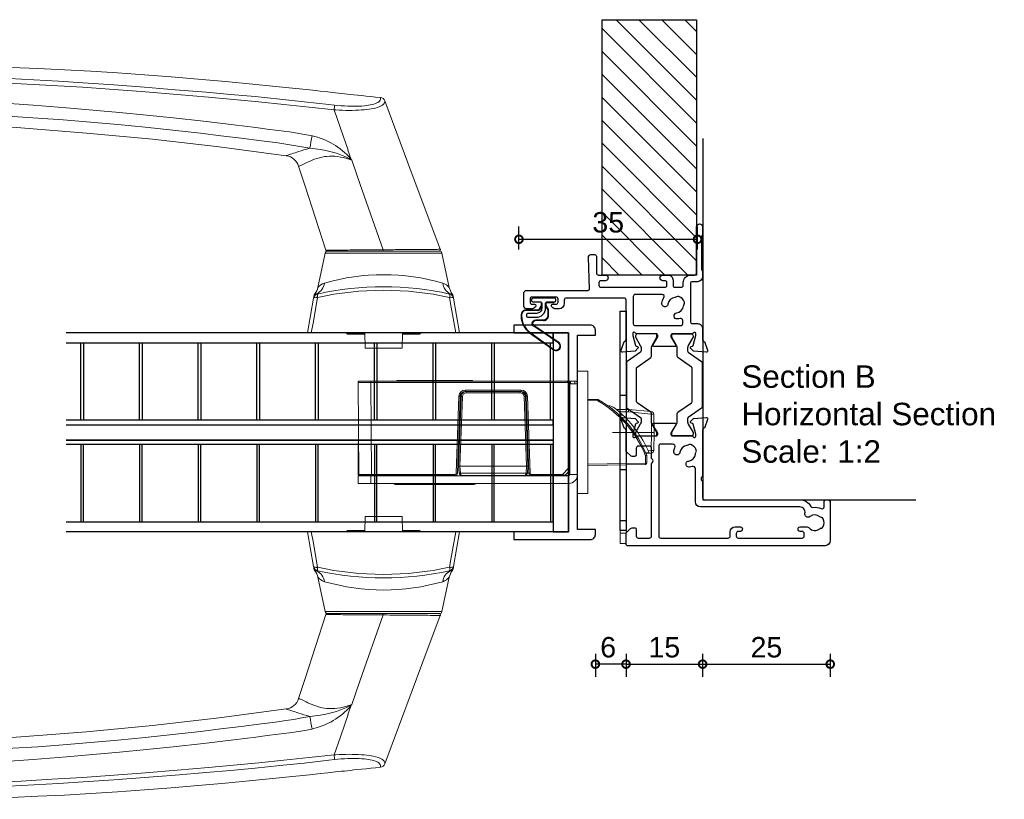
# Model space of a CAD drawing. Header units: millimetres. Extents: x 80 to 17288, y -2623 to 7492.
# Tile 2 of 125: x 293 to 486, y -2623 to -2471. Entities that reach past the tile are written whole.
import ezdxf

# ---------------------------------------------------------------- set-up
doc = ezdxf.new("R2010")
doc.units = ezdxf.units.MM
for name, color, linetype in [('Extrusion', 2, 'Continuous'), ('Gray', 8, 'Continuous'), ('Gussets', 1, 'Continuous'), ('polyamide', 6, 'Continuous')]:
    doc.layers.add(name, color=color, linetype=linetype)
doc.layers.add('UNO-Dark Grey', color=7, linetype='Continuous', lineweight=13, true_color=0x44474e)
doc.styles.add('UNO Text', font='arial.ttf')
doc.dimstyles.new('UNO', dxfattribs={"dimtxt": 2, "dimasz": 1.5, "dimexe": 1.25, "dimexo": 0.625, "dimtad": 1, "dimdec": 1, "dimzin": 9, "dimtxsty": 'UNO Text', "dimblk": 'DOTSMALL', "dimcen": 2.5, "dimadec": 0, "dimazin": 0, "dimtfac": 1, "dimtdec": 1, "dimtmove": 0, "dimatfit": 3, "dimfxl": 1, "dimfxlon": 1, "dimarcsym": 0})

# ---------------------------------------------------------------- blocks, each defined once
blk = doc.blocks.new('HD Handle')
at = {"color": 7, "linetype": 'Continuous'}
for p, q in [((45.58, 112.08), (51.08, 111.8)), ((6.79, 13.7), (0, 14.9)), ((0, 14.9), (0, 14.15)), ((0, -14.15), (0, 14.15)), ((8.84, 12.87), (15.6, 11.43)), ((16, 11.07), (16, 0.09)), ((16, -10.95), (16, 10.95)), ((43.63, 9.67), (43.65, 9.68)), ((-0.3, 6.97), (-0.3, 3.67)), ((-0.24, 7.11), (0, 7.35)), ((35.73, 6.98), (34.09, 6.44)), ((-3, 3.62), (0, 3.68)), ((-3, -3.62), (-3, 3.62)), ((16, 0.09), (16, -10.89)), ((16.26, 0.09), (16.26, 0.09)), ((45.4, -0.23), (31.02, -5.62)), ((0, -3.68), (-3, -3.62)), ((-0.3, -3.67), (-0.3, -6.97)), ((0, -7.35), (-0.24, -7.11)), ((15.6, -11.43), (8.84, -12.87)), ((0, -14.9), (6.79, -13.7)), ((0, -14.15), (0, -14.9))]:
    blk.add_line(p, q, dxfattribs=at)
at = {"color": 8, "linetype": 'Continuous'}
for p, q in [((50.86, 111.55), (45.58, 111.8)), ((46.57, 107.27), (49.6, 107.2)), ((15.6, 11.43), (15.6, -11.43)), ((-0.24, 3.67), (-0.24, 7.11)), ((-0.24, -7.11), (-0.24, -3.67))]:
    blk.add_line(p, q, dxfattribs=at)
for points in [[(45.58, 111.8), (45.58, 111.93), (45.58, 112.03), (45.58, 112.07), (45.58, 112.08)], [(50.86, 111.55), (50.36, 110.67), (49.85, 109.8)], [(50.77, 108.9), (51.28, 109.77), (51.78, 110.65)], [(51.08, 111.8), (51.05, 111.79), (51, 111.77), (50.95, 111.72), (50.9, 111.65), (50.86, 111.55)], [(51.78, 110.65), (51.82, 110.72), (51.87, 110.78), (51.92, 110.81), (51.97, 110.83), (52.05, 110.82), (52.05, 110.82)], [(49.85, 109.8), (49.6, 109.81), (46.5, 109.89)], [(43.57, 107.33), (43.5, 102.36), (43.4, 97.38), (43.26, 92.4), (43.09, 87.42), (42.89, 82.43), (42.65, 77.53), (42.37, 72.62), (42.05, 67.71), (41.69, 62.78), (41.26, 57.43), (40.77, 52.07), (40.25, 46.69), (39.67, 41.29), (39.06, 35.88), (38.58, 31.89), (38.09, 27.89), (37.58, 23.88), (37.37, 22.3), (37.16, 20.71), (36.94, 19.12), (36.7, 17.56), (36.42, 15.99), (36.12, 14.43)], [(38.59, 14), (38.98, 16.2), (39.32, 18.43), (39.6, 20.64), (39.88, 22.82), (40.16, 24.99), (40.43, 27.17), (40.69, 29.34), (41.4, 35.28), (42.06, 41.19), (42.61, 46.46), (43.13, 51.7), (43.61, 56.93), (44.05, 62.14), (44.56, 68.62), (45.02, 75.09), (45.42, 81.53), (45.78, 87.97), (46.08, 94.41), (46.35, 100.84), (46.57, 107.27)], [(49.6, 107.2), (49.6, 101.17), (49.55, 95.14), (49.49, 91.11), (49.4, 87.09), (49.28, 83.07), (49.14, 79.05), (48.97, 75.03), (48.77, 71.01), (48.44, 64.98), (48.06, 58.96), (47.62, 52.79), (47.15, 46.62), (46.65, 40.46), (46.12, 34.3), (45.68, 29.37), (45.22, 24.44), (44.72, 19.51), (44.19, 14.59), (43.63, 9.67)], [(44.58, 9.58), (44.71, 10.72), (45.25, 15.52), (45.76, 20.33), (46.23, 25.14), (46.68, 29.95), (47.1, 34.77), (47.6, 40.79), (48.08, 46.82), (48.53, 52.84), (48.95, 58.87), (49.26, 63.7), (49.54, 68.52), (49.79, 73.35), (50.01, 78.18), (50.19, 83.01), (50.32, 87.85), (50.42, 92.68), (50.49, 97.52), (50.51, 102.35), (50.5, 107.19)], [(36.12, 14.43), (35.97, 15.03), (35.81, 15.61), (35.64, 16.15), (35.51, 16.57), (35.38, 16.96), (35.25, 17.33), (35.14, 17.66), (35.03, 17.96), (34.94, 18.23), (34.88, 18.39), (34.81, 18.6), (34.75, 18.77), (34.71, 18.9), (34.68, 18.99), (34.66, 19.05), (34.66, 19.07), (34.66, 19.07)], [(32.62, 16.65), (32.62, 16.65), (32.63, 16.62), (32.65, 16.54), (32.69, 16.43), (32.75, 16.28), (32.83, 16.09), (32.94, 15.84), (33.09, 15.54), (33.25, 15.19), (33.43, 14.81), (33.63, 14.37), (33.8, 13.97), (33.97, 13.54), (34.14, 13.07), (34.28, 12.56), (34.41, 12.03), (34.49, 11.57), (34.54, 11.08), (34.57, 10.58), (34.58, 10.07), (34.55, 9.55), (34.49, 9.01), (34.41, 8.46), (34.3, 7.91), (34.17, 7.36), (34.01, 6.82), (33.81, 6.23)], [(0, 14.15), (1.89, 13.81), (6.92, 12.91)], [(6.92, 12.91), (6.93, 13.04), (6.94, 13.16), (6.94, 13.27), (6.93, 13.38), (6.92, 13.47), (6.9, 13.54), (6.88, 13.61), (6.85, 13.66), (6.82, 13.69), (6.79, 13.7)], [(7.59, 12.93), (7.59, 13.02), (7.61, 13.09)], [(16.26, 0.09), (16.25, 0.7), (16.25, 1.31), (16.24, 1.93), (16.24, 2.54), (16.23, 3.14), (16.23, 3.74), (16.22, 4.32), (16.22, 4.91), (16.21, 5.48), (16.21, 6.03), (16.21, 6.55), (16.2, 7.05), (16.2, 7.52), (16.2, 7.99), (16.19, 8.43), (16.19, 8.85), (16.19, 9.22), (16.18, 9.57), (16.18, 9.89), (16.18, 10.18), (16.18, 10.44), (16.18, 10.67), (16.18, 10.9), (16.17, 11.07), (16.17, 11.2), (16.17, 11.28), (16.17, 11.31)], [(43.65, 9.68), (43.65, 9.68), (43.63, 9.37), (43.59, 8.71), (43.57, 8.05), (43.55, 7.4), (43.54, 6.76), (43.55, 6.14), (43.56, 5.52), (43.58, 4.92), (43.62, 4.35), (43.66, 3.79), (43.72, 3.27), (43.77, 2.83), (43.84, 2.41), (43.91, 2.02), (44.01, 1.6), (44.11, 1.22), (44.23, 0.88), (44.35, 0.59), (44.48, 0.34), (44.61, 0.14), (44.76, -0.02), (44.9, -0.14), (45.05, -0.21), (45.21, -0.24), (45.4, -0.23), (45.4, -0.23)], [(46.07, 0.62), (45.94, 0.6), (45.82, 0.59), (45.67, 0.61), (45.52, 0.67), (45.38, 0.77), (45.24, 0.92), (45.11, 1.1), (44.99, 1.33), (44.88, 1.59), (44.78, 1.9), (44.68, 2.24), (44.6, 2.62), (44.54, 2.98), (44.49, 3.36), (44.44, 3.76), (44.4, 4.24), (44.38, 4.75), (44.36, 5.27), (44.36, 5.82), (44.36, 6.38), (44.38, 7), (44.41, 7.63), (44.46, 8.28), (44.51, 8.93), (44.58, 9.58)], [(16.34, -11.12), (16.34, -11.12), (16.34, -11.1), (16.34, -11.02), (16.34, -10.89), (16.34, -10.72), (16.33, -10.49), (16.33, -10.22), (16.33, -9.89), (16.33, -9.52), (16.33, -9.11), (16.32, -8.66), (16.32, -8.17), (16.32, -7.64), (16.31, -7.07), (16.31, -6.47), (16.3, -5.84), (16.3, -5.19), (16.29, -4.51), (16.29, -3.8), (16.28, -3.08), (16.28, -2.35), (16.27, -1.86), (16.27, -1.22), (16.26, -0.56), (16.26, 0.09), (16.26, 0.09)], [(6.92, -12.91), (5.03, -13.25), (0, -14.15)], [(6.79, -13.7), (6.82, -13.69), (6.85, -13.66), (6.88, -13.61), (6.9, -13.54), (6.92, -13.47), (6.93, -13.38), (6.94, -13.27), (6.94, -13.16), (6.93, -13.04), (6.92, -12.91)], [(7.61, -13.09), (7.59, -13.02), (7.59, -12.93)]]:
    blk.add_lwpolyline(points, dxfattribs=at)
at = {"color": 7, "linetype": 'Continuous'}
for points in [[(52.05, 110.82), (52.19, 106.16), (52.29, 101.49), (52.34, 96.82), (52.35, 92.15), (52.32, 87.47), (52.25, 82.78), (52.14, 78.08), (51.97, 72.91), (51.77, 67.73), (51.51, 62.53), (51.22, 57.32), (50.89, 52.09), (50.52, 46.85), (50.12, 41.58), (49.68, 36.3), (49.2, 30.99), (48.7, 25.67), (48.1, 19.78), (47.47, 13.85), (47.31, 12.39), (47.15, 10.92), (47.1, 10.45), (47.05, 9.94), (46.99, 9.41), (46.93, 8.84), (46.86, 8.22), (46.81, 7.67), (46.75, 7.08), (46.68, 6.46), (46.61, 5.8), (46.54, 5.09), (46.46, 4.35), (46.36, 3.43), (46.26, 2.49), (46.16, 1.55), (46.07, 0.62)], [(34.66, 19.07), (36.43, 32.2), (37.89, 45.23), (39.11, 58.17), (40.14, 71.03), (41.02, 83.85), (41.8, 96.61), (42.54, 109.35)], [(42.54, 109.35), (42.54, 109.35), (42.54, 109.34), (42.54, 109.28)], [(32.62, 16.65), (28.68, 15.37), (16.17, 11.31)], [(7.18, 13.63), (7.17, 13.64), (7.14, 13.64), (7.09, 13.65), (7.02, 13.66), (6.95, 13.67), (6.87, 13.69)], [(43.63, 9.67), (40.09, 8.43), (35.74, 6.91)], [(33.81, 6.23), (29, 4.55), (16.26, 0.09)], [(33.81, 6.23), (33.87, 6.27), (33.92, 6.32)], [(33.92, 6.32), (34.03, 6.41), (34.09, 6.44)], [(16, 0.09), (16.03, 0.09), (16.1, 0.09), (16.17, 0.09), (16.26, 0.09)], [(16.34, -11.12), (25.94, -7.52), (31.02, -5.62)], [(6.87, -13.69), (7, -13.67), (7.09, -13.65), (7.16, -13.64), (7.18, -13.63)]]:
    blk.add_lwpolyline(points, dxfattribs=at)
for centre, radius, start, end in [((45.43, 109.19), 2.9, 87, 176.7439), ((51.03, 110.77), 1.02, 2.5518, 87.2827), ((31.69, 19.5), 3, 288.0042, 351.6316), ((6.61, 12.72), 1, 12.4489, 80), ((7, 12.65), 1, 52.1312, 80), ((-51, 0), 60, 347.5517, 12.4483), ((9.46, 15.81), 3, 232.1312, 258), ((15.5, 10.95), 0.5, 0, 78), ((16.25, 11.07), 0.25, 108.0042, 180), ((48.94, 54.85), 45.48, 263.326, 264.5015), ((-0.1, 6.97), 0.2, 135, 180), ((45.04, 0.74), 1.03, 290.1467, 353.2919), ((-0.1, -6.97), 0.2, 180, 225), ((15.5, -10.95), 0.5, 282, 0), ((16.25, -10.89), 0.25, 179.9998, 290.5563), ((6.61, -12.72), 1, 280, 347.5511), ((7, -12.65), 1, 280, 307.8688), ((9.46, -15.81), 3, 102, 127.8688)]:
    blk.add_arc(centre, radius, start, end, dxfattribs=at)
at = {"color": 8, "linetype": 'Continuous'}
for centre, radius, start, end in [((45.35, 108.98), 2.83, 85.2707, 173.8883), ((48.4, 111.92), 2.82, 182.3508, 224.9545), ((50.73, 110.5), 1.05, 8.233, 83.4322), ((45.36, 109.53), 2.84, 184.9779, 230.7062), ((46.74, 106.71), 3.23, 95.888, 168.863), ((46.5, 110.04), 0.152, 232.6463, 272.5772), ((27.47, 108.1), 19.12, 357.4875, 5.3663), ((60.55, 107.49), 10.95, 167.7863, 181.4853), ((49.72, 108.76), 1.05, 7.5584, 83.1859), ((54.3, 107.47), 3.81, 158.0196, 184.2184), ((40.35, -103.86), 211.22, 88.3117, 89.1267), ((49.83, 92.62), 14.58, 87.363, 90.8906), ((6.7, 12.71), 0.994, 22.772, 79.9525), ((15.85, 15.58), 20.3, 332.8778, 356.7381), ((24.93, 17.01), 13.98, 310.8887, 347.5945), ((17.39, -102.94), 118.85, 79.7222, 80.9314), ((7.29, 11.85), 1.12, 74.43, 108.975), ((-52.49, 0), 60.8, 347.7374, 12.2626), ((7.22, 13.27), 0.432, 335.7054, 22.6614), ((10.09, 14.34), 2.77, 206.6152, 262.6743), ((7.27, 10.81), 2.59, 17.4342, 52.7184), ((-30.64, 0), 42.01, 343.9902, 16.0098), ((6.7, -12.71), 0.994, 280.0476, 337.2281), ((7.29, -11.76), 1.21, 252.3093, 284.2854), ((10.09, -14.34), 2.77, 97.3256, 153.3848), ((7.22, -13.27), 0.434, 337.4533, 24.1799), ((7.27, -10.81), 2.59, 307.2647, 342.5827)]:
    blk.add_arc(centre, radius, start, end, dxfattribs=at)
blk = doc.blocks.new('_DotSmall')
at = {"color": 0, "linetype": 'ByBlock', "const_width": 0.5}
blk.add_lwpolyline([(-0.0625, 0, 1), (0.0625, 0, 1)], format="xyb", close=True, dxfattribs=at)
blk = doc.blocks.new('*D239')
at = {"color": 0, "lineweight": -2, "transparency": 16777216}
for p, q in [((390.47, -2515.65), (390.47, -2511.15)), ((425.45, -2515.65), (425.45, -2511.15)), ((390.47, -2513.65), (425.45, -2513.65))]:
    blk.add_line(p, q, dxfattribs=at)
at = {"layer": 'Defpoints', "color": 0, "transparency": 16777216}
for p in [(425.45, -2513.65), (425.45, -2519.9), (390.47, -2538.4)]:
    blk.add_point(p, dxfattribs=at)
at = {"color": 0, "lineweight": -2, "transparency": 16777216, "xscale": 3, "yscale": 3, "zscale": 3, "rotation": 180}
blk.add_blockref('_DotSmall', (390.47, -2513.65), dxfattribs=at)
at = {"color": 0, "lineweight": -2, "transparency": 16777216, "xscale": 3, "yscale": 3, "zscale": 3}
blk.add_blockref('_DotSmall', (425.45, -2513.65), dxfattribs=at)
at = {"color": 0, "transparency": 16777216, "insert": (407.96, -2510.35), "char_height": 4, "attachment_point": 5, "style": 'UNO Text'}
blk.add_mtext('35', dxfattribs=at)
blk = doc.blocks.new('*D243')
at = {"color": 0, "lineweight": -2, "transparency": 16777216}
for p, q in [((411.45, -2594.84), (411.45, -2599.34)), ((426.45, -2594.84), (426.45, -2599.34)), ((411.45, -2596.84), (426.45, -2596.84))]:
    blk.add_line(p, q, dxfattribs=at)
at = {"layer": 'Defpoints', "color": 0, "transparency": 16777216}
for p in [(426.45, -2519.9), (411.45, -2571.36), (426.45, -2596.84)]:
    blk.add_point(p, dxfattribs=at)
at = {"color": 0, "lineweight": -2, "transparency": 16777216, "xscale": 3, "yscale": 3, "zscale": 3, "rotation": 180}
blk.add_blockref('_DotSmall', (411.45, -2596.84), dxfattribs=at)
at = {"color": 0, "lineweight": -2, "transparency": 16777216, "xscale": 3, "yscale": 3, "zscale": 3}
blk.add_blockref('_DotSmall', (426.45, -2596.84), dxfattribs=at)
at = {"color": 0, "transparency": 16777216, "insert": (418.95, -2593.55), "char_height": 4, "attachment_point": 5, "style": 'UNO Text'}
blk.add_mtext('15', dxfattribs=at)
blk = doc.blocks.new('*D244')
at = {"color": 0, "lineweight": -2, "transparency": 16777216}
for p, q in [((426.45, -2594.84), (426.45, -2599.34)), ((451.45, -2594.84), (451.45, -2599.34)), ((426.45, -2596.84), (451.45, -2596.84))]:
    blk.add_line(p, q, dxfattribs=at)
at = {"layer": 'Defpoints', "color": 0, "transparency": 16777216}
for p in [(426.45, -2519.9), (451.45, -2569.48), (451.45, -2596.84)]:
    blk.add_point(p, dxfattribs=at)
at = {"color": 0, "lineweight": -2, "transparency": 16777216, "xscale": 3, "yscale": 3, "zscale": 3, "rotation": 180}
blk.add_blockref('_DotSmall', (426.45, -2596.84), dxfattribs=at)
at = {"color": 0, "lineweight": -2, "transparency": 16777216, "xscale": 3, "yscale": 3, "zscale": 3}
blk.add_blockref('_DotSmall', (451.45, -2596.84), dxfattribs=at)
at = {"color": 0, "transparency": 16777216, "insert": (438.95, -2593.55), "char_height": 4, "attachment_point": 5, "style": 'UNO Text'}
blk.add_mtext('25', dxfattribs=at)
blk = doc.blocks.new('521000')
at = {"layer": 'Extrusion'}
for points in [[(51, 28.8), (51.5, 28.8, -0.414214), (53, 27.3), (53, 26.6, 0.414214), (53.4, 26.2), (62.41, 26.2, -0.986364), (62.41, 25), (61, 25, -0.198912), (60.79, 25.09), (60.77, 25.11, 0.198912), (60.55, 25.2), (54.07, 25.2, 0.198912), (53.86, 25.11), (53.84, 25.09, -0.198962), (53.63, 25), (52.7, 25, -0.41415), (51.7, 26), (51.7, 27, 0.414214), (51.3, 27.4), (43.9, 27.4, 0.414214), (43.5, 27), (43.5, 26, -0.41422), (42.5, 25), (40.3, 25, 0.414157), (40, 24.7), (40, 24.64), (38.3, 24.02, -0.548619), (37.9, 24.33), (38.12, 26.8), (38.66, 27.34, -0.57735), (38.99, 27.25), (39.07, 26.97, 0.267949), (39.21, 26.83), (41.16, 26.31, 0.065543), (41.24, 26.3), (41.5, 26.3, 0.767227), (41.65, 26.86, -0.267949), (41.5, 27.12), (41.5, 30.9, 0.414214), (41.2, 31.2), (40.89, 31.2), (39.3, 30.23, -0.579702), (39, 30.4), (39, 34.6, -0.576766), (39.3, 34.77), (40.89, 33.8), (41.2, 33.8, 0.414214), (41.5, 34.1), (41.5, 37.88, -0.267949), (41.65, 38.14, 0.767227), (41.5, 38.7), (41.24, 38.7, 0.065543), (41.16, 38.69), (39.21, 38.17, 0.267949), (39.07, 38.02), (38.99, 37.75, -0.57735), (38.66, 37.66), (38.12, 38.2), (37.9, 40.67, -0.548619), (38.3, 40.98), (40, 40.36), (40, 40.3, 0.414157), (40.3, 40), (48.1, 40, 0.414217), (48.5, 40.4), (48.5, 51.7, 0.414214), (48.1, 52.1), (47.4, 52.1, -0.414193), (46.4, 53.1), (46.4, 53.97, -0.2), (46.55, 54.32), (46.79, 54.56, -0.2), (47, 54.65, -0.41), (47.3, 54.35), (47.3, 53.7, 0.414189), (47.7, 53.3), (48.3, 53.3, 0.414214), (48.7, 53.7), (48.7, 58.4, 0.414214), (48.3, 58.8), (47.7, 58.8, 0.41418), (47.3, 58.4), (47.3, 58.1), (47.3, 57.95, -0.41), (47, 57.65, -0.2), (46.79, 57.74), (46.55, 57.98, -0.2), (46.4, 58.33), (46.4, 59.5, -0.41), (46.9, 60), (49.5, 60, -0.41), (50, 59.5), (50, 47.44, 0.425129), (50.31, 47.14), (56.45, 47.36, -0.4453), (57, 46.87), (57, 46.1, -0.414214), (56.7, 45.8), (53.4, 45.8, 0.41428), (53, 45.4), (53, 44.05, -1), (51.9, 44.05), (51.9, 44.9, 0.414129), (51.5, 45.3), (51, 45.3, 0.414234), (50.6, 44.9), (50.6, 32.4, 0.414214), (51, 32), (51.5, 32, 0.414205), (51.9, 32.4), (51.9, 32.8, -0.996705), (53, 32.8), (53, 31.8, -0.414566), (52, 30.8), (51, 30.8, 0.414214), (50.6, 30.4), (50.6, 29.2, 0.414213)], [(21.5, 27.12, -0.267769), (21.35, 26.86, 0.76736), (21.5, 26.3), (21.76, 26.3, 0.065543), (21.84, 26.31), (23.79, 26.83, 0.267949), (23.93, 26.97), (24.01, 27.25, -0.57735), (24.34, 27.34), (24.88, 26.8), (25.1, 24.33, -0.548619), (24.7, 24.02), (23, 24.64), (23, 24.7, 0.414071), (22.7, 25), (13.6, 25), (13.45, 25.15, 0.414214), (12.75, 25.15), (12.6, 25), (9.4, 25, 0.414214), (9, 24.6), (9, 5.93, -0.277503), (7.71, 3.81, 0.316398), (7.5, 3.4, -0.138989), (7.26, 1.76, 0.543442), (7.63, 1.2), (8.5, 1.2, -0.414081), (9, 0.7), (9, 0.5, -0.414214), (8.5, 0), (1, 0, -0.414213), (0, 1), (0, 39.7, -0.414214), (0.3, 40), (2.29, 40, -0.198912), (2.65, 39.85), (3.35, 39.15, -0.198913), (3.5, 38.79), (3.5, 38.3, -0.414214), (3.2, 38), (1.9, 38, 0.414214), (1.5, 37.6), (1.5, 35.4, 0.414214), (1.9, 35), (16.1, 35), (16.25, 34.85, 0.414214), (16.95, 34.85), (17.1, 35), (19.1, 35, 0.414214), (19.5, 35.4), (19.5, 37.6, 0.414214), (19.1, 38), (17.8, 38, -0.414214), (17.5, 38.3), (17.5, 38.79, -0.2), (17.65, 39.15), (18.35, 39.85, -0.2), (18.71, 40), (22.7, 40, 0.414071), (23, 40.3), (23, 40.36), (24.7, 40.98, -0.548619), (25.1, 40.67), (24.88, 38.2), (24.34, 37.66, -0.57735), (24.01, 37.75), (23.93, 38.02, 0.267949), (23.79, 38.17), (21.84, 38.69, 0.065543), (21.76, 38.7), (21.5, 38.7, 0.76736), (21.35, 38.14, -0.267949), (21.5, 37.88), (21.5, 34.1, 0.414214), (21.8, 33.8), (22.02, 33.8, 0.137872), (22.17, 33.84), (23.7, 34.77, -0.585524), (24, 34.6), (24, 30.4, -0.585524), (23.7, 30.23), (22.17, 31.16, 0.137872), (22.02, 31.2), (21.8, 31.2, 0.414214), (21.5, 30.9)], [(2.7, 19.6, -0.414202), (3.7, 18.6), (3.7, 17.6, -0.889365), (2.8, 17.6), (2.8, 18, 0.414214), (2.4, 18.4), (1.9, 18.4, 0.414202), (1.5, 18), (1.5, 5.5, 0.414213), (1.9, 5.1), (2.4, 5.1, 0.414215), (2.8, 5.5), (2.8, 5.9, -0.889355), (3.7, 5.9), (3.7, 4.61, -0.219162), (3.49, 4.15, 0.403571), (3.32, 2.03, -0.12305), (3.46, 1.72, 0.239134), (3.74, 1.37, 0.221126), (5.26, 1.37, 0.239134), (5.54, 1.72, -0.12305), (5.68, 2.03, 0.347448), (5.72, 3.93, -0.702074), (6.38, 4.96, 0.481745), (7.6, 5.94), (7.6, 25.4, -0.414156), (8.6, 26.4), (15.04, 26.4, 0.513003), (15.51, 27.06, -0.048433), (15.39, 27.57, -1.000832), (16.58, 27.73, 0.348271), (17.95, 26.41, -0.12305), (18.27, 26.3, 0.239134), (18.72, 26.24, 0.221428), (19.79, 27.31, 0.239134), (19.74, 27.76, -0.12305), (19.62, 28.08, 0.348271), (18.3, 29.45, -1.000832), (18.46, 30.64, -0.070793), (19.2, 30.43, 0.541477), (19.9, 30.89), (19.9, 33.2, 0.414214), (19.5, 33.6), (1.9, 33.6, 0.414214), (1.5, 33.2), (1.5, 20, 0.414214), (1.9, 19.6)]]:
    blk.add_lwpolyline(points, format="xyb", close=True, dxfattribs=at)
blk.add_lwpolyline([(48.58, 32.57, 0.59317), (49.2, 32.9), (49.2, 38.2, 0.414223), (48.8, 38.6), (43.48, 38.6, 0.40033), (43.1, 38.2), (43.1, 29.3, 0.414214), (43.5, 28.9), (44.13, 28.9, 0.510119), (44.51, 29.42, -0.046438), (44.4, 29.92, -0.995868), (45.59, 30.07, 0.348271), (46.96, 28.75, -0.12305), (47.28, 28.63, 0.239134), (47.72, 28.58, 0.221428), (48.8, 29.65, 0.239134), (48.74, 30.1, -0.12305), (48.63, 30.42, 0.348271), (47.31, 31.79, -1.000832), (47.47, 32.98, -0.110255), (48.58, 32.57)], format="xyb", dxfattribs=at)
blk.add_lwpolyline([(21.5, 27.73), (21.5, 27.73)], close=True, dxfattribs=at)
at = {"layer": 'polyamide'}
for points in [[(21.9, 33.94), (22.11, 33.94, 0.131652), (22.21, 33.97), (23.79, 34.88, -0.131652), (24.39, 35.04), (25.88, 35.04, 0.244698), (26.13, 35.17), (28.01, 37.85, -0.244698), (28.18, 37.94), (34.82, 37.94, -0.244698), (34.99, 37.85), (36.87, 35.17, 0.244698), (37.11, 35.04), (38.61, 35.04, -0.131652), (39.21, 34.88), (40.84, 33.94), (41.2, 33.94, 0.414214), (41.5, 34.24), (41.5, 37.74, 0.414214), (41.1, 38.14), (40.89, 38.14, 0.131652), (40.79, 38.11), (39.21, 37.2, -0.131652), (38.61, 37.04), (38.16, 37.04, -0.244698), (37.91, 37.17), (36.06, 39.81, 0.244698), (35.81, 39.94), (27.19, 39.94, 0.244698), (26.94, 39.81), (25.09, 37.17, -0.103471), (25, 37.08, -0.13774), (24.84, 37.04), (24.39, 37.04, -0.131652), (23.79, 37.2), (22.16, 38.14), (21.8, 38.14, 0.414998), (21.5, 37.84), (21.5, 34.34, 0.414214)], [(21.9, 31.06), (22.11, 31.06, -0.131652), (22.21, 31.03), (23.79, 30.12, 0.131652), (24.39, 29.96), (25.88, 29.96, -0.244698), (26.13, 29.83), (28.01, 27.15, 0.244698), (28.18, 27.06), (34.82, 27.06, 0.244698), (34.99, 27.15), (36.87, 29.83, -0.244698), (37.11, 29.96), (38.61, 29.96, 0.131652), (39.21, 30.12), (40.84, 31.06), (41.2, 31.06, -0.414214), (41.5, 30.76), (41.5, 27.26, -0.414214), (41.1, 26.86), (40.89, 26.86, -0.131652), (40.79, 26.89), (39.21, 27.8, 0.131652), (38.61, 27.96), (38.16, 27.96, 0.244698), (37.91, 27.83), (36.06, 25.19, -0.244698), (35.81, 25.06), (27.19, 25.06, -0.244698), (26.94, 25.19), (25.09, 27.83, 0.103471), (25, 27.92, 0.13774), (24.84, 27.96), (24.39, 27.96, 0.131652), (23.79, 27.8), (22.16, 26.86), (21.8, 26.86, -0.414998), (21.5, 27.16), (21.5, 30.66, -0.414214)]]:
    blk.add_lwpolyline(points, format="xyb", close=True, dxfattribs=at)
blk = doc.blocks.new('HD Lock')
at = {"color": 7, "linetype": 'Continuous'}
for p, q in [((0, 12), (0, -12)), ((2, 12), (0, 12)), ((2, 12), (2, -12)), ((-43, 8.5), (-43, 10)), ((-43, 10), (-40.5, 10)), ((-40.5, 10), (-1.75, 10)), ((-35.73, 10.22), (-30.43, 10.22)), ((-30.43, 10.22), (-20.27, 10.22)), ((-40.5, 8.5), (-43, 8.5)), ((-43, -9.77), (-42.84, 8.23)), ((-43, 4.5), (-43, 8)), ((-42.59, 8.48), (-40.34, 8.48)), ((-41.61, 8.5), (-41.61, 8.48)), ((-40.5, 8.5), (-1.75, 8.5)), ((-40.34, 8.48), (-24.02, 8.48)), ((-38.61, 8.48), (-38.61, 8.5)), ((-31.75, 8.5), (-31.75, 8.48)), ((-24.25, 8.48), (-24.25, 8.5)), ((-23.52, 7.99), (-22.99, -7.06)), ((-23.29, 6.62), (-23.2, 7.96)), ((-22.7, 8.42), (-10.33, 8.42)), ((-10.33, 8.42), (-9.23, 8.42)), ((-10.04, -7.06), (-9.51, 7.99)), ((-9.83, 7.96), (-9.74, 6.62)), ((-9.01, 8.48), (-2.95, 8.48)), ((-8.9, 8.5), (-8.9, 8.48)), ((-5.9, 8.48), (-5.9, 8.5)), ((-2.6, 8.48), (-2.95, 8.48)), ((-2.45, 8.42), (-2.08, 8.42)), ((-2.43, 8.4), (-1.5, 7.47)), ((-1.58, 7.96), (-1.55, 7.53)), ((-1.5, -9.5), (-1.5, 8.25)), ((-0.02, 8.53), (0, 8.53)), ((0, 8.53), (0, -9.53)), ((-22.81, -7.01), (-23.29, 6.62)), ((-23.04, 6.62), (-23.04, 6.62)), ((-23.04, 6.62), (-9.99, 6.62)), ((-9.74, 6.62), (-10.22, -7.01)), ((-9.99, 6.62), (-9.99, 6.62)), ((-9.56, 6.62), (-9.74, 6.62)), ((-9.66, 6.56), (-9.74, 6.56)), ((2, 6.51), (13.32, 6.27)), ((13.56, 6.02), (13.56, 4.52)), ((-43, 4.5), (-42.87, 4.5)), ((-43, 2), (-43, 4.5)), ((-23.22, 4.52), (-23.4, 4.52)), ((14.05, 4.03), (13.36, 4.03)), ((13.41, 4.16), (14.45, 4.06)), ((-43, 2), (-42.9, 2)), ((-23.34, 2.92), (-23.16, 2.92)), ((-23.34, 2.87), (-23.16, 2.87)), ((14.92, 3.55), (15, 0)), ((-42.9, 0.93), (-42.93, -0.33)), ((11.79, 0), (14.48, 0)), ((15, 0), (14.48, 0)), ((15, 0), (14.92, -3.55)), ((-42.93, -0.33), (-42.92, -0.87)), ((-42.93, -0.33), (-42.92, -0.33)), ((-23.23, -0.12), (-23.17, -0.12)), ((-23.17, -0.12), (-23.05, -0.12)), ((-22.91, -7.42), (-22.87, -5.49)), ((9.97, -4.5), (7.59, -4.5)), ((14.45, -4.06), (10.03, -4.5)), ((-22.77, -7.26), (-22.77, -7.66)), ((4, -6.42), (2, -6.46)), ((-21.99, -8.02), (-11.04, -8.02)), ((-11.22, -7.98), (-21.81, -7.98)), ((0, -9.5), (-1.5, -9.5)), ((-1.5, -9.5), (-1.5, -9.53)), ((-0.01, -9.5), (-0.01, -9.51)), ((-40.5, -10.02), (-42.75, -10.02)), ((-2, -10.02), (-40.5, -10.02)), ((-20.75, -10.18), (-35.25, -10.18)), ((-31.95, -10.02), (-31.95, -10.12)), ((-25.21, -10.12), (-31.95, -10.12)), ((-24.05, -10.12), (-25.21, -10.12)), ((-24.05, -10.12), (-24.05, -10.02)), ((-0.51, -10.02), (-2, -10.02)), ((-0.5, -10.02), (-0.51, -10.02)), ((2, -12), (0, -12))]:
    blk.add_line(p, q, dxfattribs=at)
at = {"color": 8, "linetype": 'Continuous'}
for p, q in [((-40.5, 10), (-40.5, 8.5)), ((-1.75, 8.5), (-1.75, 10)), ((-42.84, 8), (-43, 8)), ((-40.34, 8.23), (-40.5, -9.77)), ((-40.34, 8.23), (-40.34, 8.48)), ((-24.02, 8.23), (-40.34, 8.23)), ((-35.08, 8.5), (-35.08, 8.48)), ((-33.58, 8.5), (-33.58, 8.48)), ((-24.02, 8.23), (-24.02, 8.48)), ((-23.24, -7.07), (-23.77, 7.99)), ((-22.95, 7.96), (-23.04, 6.62)), ((-10.08, 7.96), (-22.95, 7.96)), ((-20.23, 8.42), (-20.16, 8.5)), ((-16.1, 8.5), (-16.1, 8.42)), ((-14.1, 8.5), (-14.1, 8.42)), ((-9.99, 6.62), (-10.08, 7.96)), ((-9.26, 7.99), (-9.79, -7.07)), ((-9.01, 8.23), (-9.01, 8.48)), ((-2.95, 8.23), (-9.01, 8.23)), ((-2.95, 8.23), (-2.95, 8.48)), ((-1.75, 7.02), (-2.95, 8.23)), ((-2.27, 8.5), (-2.3, 8.49)), ((-1.58, 7.96), (-1.98, 7.96)), ((-1.5, 8.08), (-1.61, 8.08)), ((-1.5, 8.25), (0, 8.25)), ((-23.04, 6.62), (-22.56, -7.01)), ((-10.47, -7.01), (-9.99, 6.62)), ((-9.66, 6.55), (-9.74, 6.55)), ((-9.56, 6.57), (-9.66, 6.55)), ((-9.66, 6.56), (-9.66, 6.55)), ((-1.75, -9.52), (-1.75, 7.02)), ((13.32, 6.02), (2, 6.26)), ((13.32, 4.57), (13.32, 6.02)), ((13.32, 6.02), (13.56, 6.02)), ((-23.21, 4.28), (-23.39, 4.28)), ((-9.85, -1.65), (-9.69, 5.59)), ((-9.69, 5.59), (-9.78, 5.59)), ((-23.15, 2.63), (-23.33, 2.63)), ((14.4, 3.55), (13.86, 3.6)), ((14.48, 0), (14.4, 3.55)), ((14.4, -3.55), (14.48, 0)), ((8.81, -3.44), (8.1, -3.43)), ((8.19, -3.35), (8.89, -3.35)), ((9.97, -3.99), (14.4, -3.55)), ((-22.87, -5.29), (-22.92, -7.4)), ((8.19, -3.99), (9.97, -3.99)), ((9.97, -4.5), (9.97, -3.99)), ((2, -6.21), (4, -6.17)), ((-22.26, -7.87), (-22.26, -7.99)), ((-21.99, -8.27), (-21.99, -8.02)), ((-11.04, -8.27), (-21.99, -8.27)), ((-21.81, -7.73), (-11.22, -7.73)), ((-21.81, -7.98), (-21.81, -7.73)), ((-11.22, -7.98), (-11.22, -7.73)), ((-11.04, -8.27), (-11.04, -8.02)), ((-1.5, -9.53), (-1.25, -9.53)), ((-1.25, -9.5), (-1.25, -9.53)), ((-1.25, -9.53), (-0.51, -9.53)), ((-0.51, -9.53), (-0.51, -9.5)), ((-0.51, -10.02), (-0.51, -9.53)), ((-40.5, -10.02), (-40.5, -9.77)), ((-40.5, -9.77), (-2, -9.77)), ((-2, -10.02), (-2, -9.77)), ((-0.5, -10.02), (-0.5, -10.02))]:
    blk.add_line(p, q, dxfattribs=at)
for points in [[(-40.34, 8.23), (-40.54, 8.23), (-40.73, 8.23), (-40.92, 8.23), (-41.11, 8.23), (-41.3, 8.23), (-41.48, 8.23), (-41.65, 8.23), (-41.81, 8.23), (-41.96, 8.23), (-42.11, 8.23), (-42.24, 8.23), (-42.36, 8.23), (-42.47, 8.23), (-42.57, 8.23), (-42.65, 8.23), (-42.72, 8.23), (-42.77, 8.23), (-42.81, 8.23), (-42.83, 8.23), (-42.84, 8.23)], [(-37.57, 8.5), (-37.58, 8.5), (-37.64, 8.48), (-37.64, 8.48)], [(-22.7, 8.42), (-22.74, 8.42), (-22.78, 8.4), (-22.82, 8.36), (-22.85, 8.32), (-22.88, 8.26), (-22.91, 8.19), (-22.93, 8.12), (-22.94, 8.04), (-22.95, 7.96)], [(-19.85, 8.5), (-19.95, 8.47), (-20.04, 8.42)], [(-10.08, 7.96), (-10.09, 8.04), (-10.1, 8.12), (-10.12, 8.19), (-10.15, 8.26), (-10.18, 8.32), (-10.21, 8.36), (-10.25, 8.4), (-10.29, 8.42), (-10.33, 8.42)], [(-9.69, 5.59), (-9.69, 5.73), (-9.68, 5.86), (-9.68, 5.98), (-9.68, 6.1), (-9.67, 6.21), (-9.67, 6.31), (-9.67, 6.39), (-9.66, 6.46), (-9.66, 6.52), (-9.66, 6.55)], [(-9.6, 5.59), (-9.61, 5.59), (-9.69, 5.59)], [(-23.19, -1.35), (-23.18, -0.69), (-23.17, -0.12)], [(-22.97, -2.53), (-23.03, -5.26), (-23.04, -5.76)], [(-0.01, -9.51), (-0.02, -9.51), (-0.04, -9.51), (-0.08, -9.52), (-0.13, -9.52), (-0.19, -9.52), (-0.26, -9.52), (-0.34, -9.52), (-0.42, -9.52), (-0.51, -9.53)], [(0, -9.53), (-0.01, -9.52), (-0.01, -9.52)], [(-43, -9.77), (-42.99, -9.77), (-42.97, -9.77), (-42.93, -9.77), (-42.88, -9.77), (-42.81, -9.77), (-42.73, -9.77), (-42.63, -9.77), (-42.52, -9.77), (-42.4, -9.77), (-42.27, -9.77), (-42.12, -9.77), (-41.97, -9.77), (-41.8, -9.77), (-41.63, -9.77), (-41.45, -9.77), (-41.27, -9.77), (-41.08, -9.77), (-40.89, -9.77), (-40.69, -9.77), (-40.5, -9.77)]]:
    blk.add_lwpolyline(points, dxfattribs=at)
at = {"color": 7, "linetype": 'Continuous'}
for points in [[(-11.86, 8.42), (-11.81, 8.44), (-11.67, 8.5)], [(-9.56, 6.58), (-9.61, 6.57), (-9.66, 6.57)]]:
    blk.add_lwpolyline(points, dxfattribs=at)
for centre, radius, start, end in [((-35.73, 9.97), 0.25, 90, 174.0304), ((-20.27, 9.97), 0.25, 5.9696, 90), ((-1.75, 8.25), 1.75, 0, 90), ((-41, 8), 2, 165.5225, 180), ((-42.59, 8.22), 0.25, 90, 179.5), ((-37.58, 8.32), 0.185, 86.6687, 120.3022), ((-32.83, 8.25), 0.25, 64.1581, 90), ((-24.02, 7.97), 0.5, 2, 89.9998), ((-22.7, 7.92), 0.5, 89.9998, 176.0002), ((-16.33, 8.27), 0.25, 37.1569, 64.6889), ((-10.33, 7.92), 0.5, 4.0001, 90.0001), ((-9.01, 7.97), 0.5, 90.0002, 178), ((-2.6, 8.22), 0.25, 45, 90), ((-2.39, 7.8), 0.702, 62.8874, 91.2619), ((-2.08, 7.92), 0.5, 3.9993, 90.0008), ((-1.75, 8.25), 0.25, 0, 90), ((-23.17, 3.67), 2.96, 87.5874, 92.4143), ((-9.86, 3.67), 2.96, 87.5856, 92.4127), ((-2.33, 7.69), 0.884, 310.8755, 339.5956), ((13.31, 6.02), 0.25, 0, 88.75), ((-6.87, 12.67), 22, 299.9745, 338.2671), ((-6.61, 12.96), 22.5, 313.5583, 336.6426), ((9.66, -14.68), 19.59, 78.5012, 79.23), ((14.4, 3.54), 0.52, 1.25, 84.3), ((-6.61, 12.95), 22.5, 308.1584, 313.2418), ((-6.36, 12.69), 22.14, 313.2387, 313.5579), ((14.4, -3.54), 0.52, 275.7, 358.75), ((5.75, -2.77), 2.5, 272.5371, 308.1586), ((9.97, -3.98), 0.52, 270, 275.7), ((-21.99, -7.03), 1, 181.9999, 270.0001), ((-21.81, -6.98), 1, 182.0001, 270), ((-11.22, -6.98), 1, 270.0001, 358), ((-11.04, -7.03), 1, 269.9999, 358.0001), ((3.99, -6.17), 0.25, 271.25, 299.9744), ((-2, -9.53), 0.5, 270.0003, 359.9995), ((-0.51, -9.53), 0.5, 270, 1.25), ((-0.5, -9.53), 0.5, 270, 0), ((-42.75, -9.78), 0.25, 179.5, 270), ((-35.25, -9.93), 0.25, 203.3284, 270), ((-20.75, -9.93), 0.25, 270, 336.6716)]:
    blk.add_arc(centre, radius, start, end, dxfattribs=at)
at = {"color": 8, "linetype": 'Continuous'}
for centre, radius, start, end in [((-24.02, 7.98), 0.25, 2.0009, 89.999), ((-23.45, 0.82), 7.17, 90.501, 92.4986), ((-23.07, 7.06), 0.908, 82.1032, 97.8968), ((-19.88, 8.28), 0.241, 35.6207, 63.2887), ((-19.07, 8.37), 0.229, 146.5705, 167.0921), ((-16.22, 8.37), 0.227, 146.5255, 166.6563), ((-16.37, 8.27), 0.249, 37.0651, 64.6065), ((-9.96, 7.06), 0.908, 82.1033, 97.8967), ((-9.61, 6.61), 1.37, 85.8616, 99.2589), ((-9.58, 0.82), 7.17, 87.5014, 89.499), ((-9.01, 7.98), 0.25, 90.0008, 177.9994), ((14.35, -43.25), 54.31, 107.9992, 108.5861), ((-2.41, 8.29), 0.213, 40.3641, 88.9831), ((10.45, 6.14), 2.87, 357.5046, 2.4954), ((-6.87, 12.67), 21.75, 299.9745, 338.141), ((74.82, -2.36), 60.71, 173.9329, 174.4131), ((14.66, -2.66), 6.21, 87.6017, 92.3983), ((14.66, 2.66), 6.21, 267.6017, 272.3983), ((74.83, 2.36), 60.72, 185.587, 186.0671), ((70.4, 1.92), 60.72, 185.587, 186.0671), ((-22.93, -14.22), 7.16, 90.5007, 92.4998), ((-21.99, -7.02), 1.25, 182.0001, 270), ((-22.75, -3.42), 3.59, 269.0038, 272.9967), ((-21.81, -6.98), 0.75, 182.0002, 269.9998), ((-11.22, -6.98), 0.75, 269.9999, 358.0003), ((-11.04, -7.02), 1.25, 270.0001, 357.9999), ((-10.28, -3.42), 3.59, 267.0033, 270.9961), ((-10.1, -14.22), 7.16, 87.5002, 89.4993), ((1.13, -6.29), 2.87, 357.501, 2.499), ((1.2, -7.85), 3.26, 26.7095, 31.051), ((-2, -9.52), 0.25, 270, 359.9996), ((-1.9, -9.37), 0.664, 260.9806, 346.3996), ((-1.69, -16.69), 7.16, 88.5004, 90.4998)]:
    blk.add_arc(centre, radius, start, end, dxfattribs=at)
blk = doc.blocks.new('*D253')
at = {"color": 0, "lineweight": -2, "transparency": 16777216}
for p, q in [((405.45, -2594.84), (405.45, -2599.34)), ((411.45, -2594.84), (411.45, -2599.34)), ((411.45, -2596.84), (405.45, -2596.84))]:
    blk.add_line(p, q, dxfattribs=at)
at = {"layer": 'Defpoints', "color": 0, "transparency": 16777216}
for p in [(405.45, -2570.95), (411.45, -2571.36), (405.45, -2596.84)]:
    blk.add_point(p, dxfattribs=at)
at = {"color": 0, "lineweight": -2, "transparency": 16777216, "xscale": 3, "yscale": 3, "zscale": 3, "rotation": 180}
blk.add_blockref('_DotSmall', (405.45, -2596.84), dxfattribs=at)
at = {"color": 0, "lineweight": -2, "transparency": 16777216, "xscale": 3, "yscale": 3, "zscale": 3}
blk.add_blockref('_DotSmall', (411.45, -2596.84), dxfattribs=at)
at = {"color": 0, "transparency": 16777216, "insert": (407.95, -2593.55), "char_height": 4, "attachment_point": 5, "style": 'UNO Text'}
blk.add_mtext('6', dxfattribs=at)
blk = doc.blocks.new('QLON48800')
at = {"layer": 'Gussets'}
for points in [[(-1.01, -0.51), (-1.47, -0.51, 0.131652), (-1.59, -0.54), (-2.27, -0.93, 0.267949), (-2.4, -1.15), (-2.37, -3.74, -0.330082), (-3.25, -4.42), (-3.54, -4.42, -0.242084), (-6.8, -2.75), (-10.2, 2.02, -0.840847), (-8.77, 3.05), (-5.44, -1.86, 0.252571), (-4.92, -2.15), (-4.92, -2.15, 0.376647), (-4.36, -1.52), (-4.39, -0.03, -0.414214), (-3.39, 0.97), (-2.4, 0.97, -0.131652), (-2.27, 0.93), (-1.59, 0.54, 0.131652), (-1.47, 0.51), (-1.01, 0.51, 0.414214), (-0.88, 0.63), (-0.88, 2.02)], [(-1.11, -0.41), (-1.47, -0.41, 0.131652), (-1.64, -0.45), (-2.32, -0.85, 0.268481), (-2.5, -1.15), (-2.47, -3.72, -0.325102), (-3.25, -4.32), (-3.54, -4.32, -0.242084), (-6.71, -2.69), (-10.12, 2.07, -0.831226), (-8.85, 2.99), (-5.53, -1.92, 0.254578), (-4.91, -2.25, 0.379612), (-4.26, -1.51), (-4.29, -0.03, -0.413856), (-3.39, 0.87), (-2.4, 0.87, -0.131652), (-2.32, 0.85), (-1.64, 0.45, 0.131652), (-1.47, 0.41), (-1.01, 0.41, 0.414214), (-0.78, 0.63), (-0.78, 1.92)]]:
    blk.add_lwpolyline(points, format="xyb", dxfattribs=at)
blk.add_lwpolyline([(0, 2.02), (0, -2.02, -1), (-0.76, -2.02), (-0.76, -0.63, 0.414214), (-1.01, -0.38), (-2, -0.38, 0.414214), (-3, -1.38), (-3, -3.02, -1), (-3.76, -3.02), (-3.76, -1.42, -0.414214), (-1.96, 0.38), (-1.01, 0.38, 0.414214), (-0.76, 0.63), (-0.76, 2.02, -1)], format="xyb", close=True, dxfattribs=at)
blk = doc.blocks.new('H202')
for p, q in [((-17.25, 0), (-17.25, 1.2)), ((-7.25, 0), (-7.25, 1.2)), ((7.25, 0), (7.25, 1.2))]:
    blk.add_line(p, q)
blk.add_lwpolyline([(-19.25, 0), (23.75, 0), (23.75, 1.2), (-19.25, 1.2)], close=True)
at = {"layer": 'UNO-Dark Grey'}
blk.add_line((-19.75, 0), (-19.75, 1.2), dxfattribs=at)
for points in [[(0, -1.5), (0, 2.5)], [(-19.25, 1.2), (-21.75, 1.2), (-21.75, 0), (-19.25, 0)]]:
    blk.add_lwpolyline(points, dxfattribs=at)
blk = doc.blocks.new('*U559')
at = {"linetype": 'ByBlock'}
h = blk.add_hatch(dxfattribs=at)
h.set_pattern_fill('ANSI31', color=40)
h.set_pattern_definition([(45, (90, 9e-13), (-2.245064, 2.245064), [])])
h.paths.add_polyline_path([(-50, -18.5), (-50, 0), (0, 0), (0, -18.5)])
at = {"color": 40, "linetype": 'Continuous'}
blk.add_lwpolyline([(-50, -18.5), (-50, 0), (0, 0), (0, -18.5)], close=True, dxfattribs=at)

msp = doc.modelspace()

# ---------------------------------------------------------------- linework, layer by layer
at = {"layer": 'Extrusion'}
msp.add_lwpolyline([(400.15, -2531.95), (400.15, -2570.95), (389.45, -2570.95), (389.45, -2572.45), (404.45, -2572.45, 0.414214), (405.45, -2571.45), (405.45, -2570.45), (401.95, -2570.45), (401.95, -2532.45), (405.45, -2532.45), (405.45, -2531.45, 0.414214), (404.45, -2530.45), (389.45, -2530.45), (389.45, -2531.95)], format="xyb", close=True, dxfattribs=at)
for points in [[(301.76, -2533.95), (397.15, -2533.95), (397.15, -2531.95), (301.76, -2531.95)], [(301.76, -2549.95), (397.15, -2549.95), (397.15, -2549.05), (301.76, -2549.05)], [(301.76, -2552.95), (397.15, -2552.95), (397.15, -2553.85), (301.76, -2553.85)], [(301.76, -2568.95), (397.15, -2568.95), (397.15, -2570.95), (301.76, -2570.95)]]:
    msp.add_lwpolyline(points, dxfattribs=at)
for points in [[(305.15, -2549.05), (304.65, -2549.05), (304.65, -2533.95), (305.15, -2533.95)], [(316.65, -2549.05), (316.15, -2549.05), (316.15, -2533.95), (316.65, -2533.95)], [(328.15, -2549.05), (327.65, -2549.05), (327.65, -2533.95), (328.15, -2533.95)], [(339.65, -2549.05), (339.15, -2549.05), (339.15, -2533.95), (339.65, -2533.95)], [(351.15, -2549.05), (350.65, -2549.05), (350.65, -2533.95), (351.15, -2533.95)], [(362.65, -2549.05), (362.15, -2549.05), (362.15, -2533.95), (362.65, -2533.95)], [(374.15, -2549.05), (373.65, -2549.05), (373.65, -2533.95), (374.15, -2533.95)], [(385.65, -2549.05), (385.15, -2549.05), (385.15, -2533.95), (385.65, -2533.95)], [(397.15, -2549.05), (396.65, -2549.05), (396.65, -2533.95), (397.15, -2533.95)], [(305.15, -2553.85), (304.65, -2553.85), (304.65, -2568.95), (305.15, -2568.95)], [(316.65, -2553.85), (316.15, -2553.85), (316.15, -2568.95), (316.65, -2568.95)], [(328.15, -2553.85), (327.65, -2553.85), (327.65, -2568.95), (328.15, -2568.95)], [(339.65, -2553.85), (339.15, -2553.85), (339.15, -2568.95), (339.65, -2568.95)], [(351.15, -2553.85), (350.65, -2553.85), (350.65, -2568.95), (351.15, -2568.95)], [(362.65, -2553.85), (362.15, -2553.85), (362.15, -2568.95), (362.65, -2568.95)], [(374.15, -2553.85), (373.65, -2553.85), (373.65, -2568.95), (374.15, -2568.95)], [(385.65, -2553.85), (385.15, -2553.85), (385.15, -2568.95), (385.65, -2568.95)], [(397.15, -2553.85), (396.65, -2553.85), (396.65, -2568.95), (397.15, -2568.95)]]:
    msp.add_lwpolyline(points, close=True, dxfattribs=at)
at = {"layer": 'Gray'}
msp.add_lwpolyline([(426.48, -2493.9), (426.48, -2564.65), (468.2, -2564.65)], dxfattribs=at)
at = {"layer": 'polyamide'}
msp.add_lwpolyline([(397.15, -2570.95), (400.15, -2570.95), (400.15, -2531.95), (397.15, -2531.95)], close=True, dxfattribs=at)
msp.add_lwpolyline([(301.76, -2549.95), (397.15, -2549.95), (397.15, -2552.95), (301.76, -2552.95)], dxfattribs=at)

# ---------------------------------------------------------------- block references
for name, p, rotation in [('*U559', (425.25, -2520.65), 270), ('521000', (451.45, -2573.65), 90.00000000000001)]:
    msp.add_blockref(name, p, dxfattribs=dict(rotation=rotation))
at = {"xscale": -1, "rotation": 269.9999999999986}
msp.add_blockref('QLON48800', (395.32, -2525.15), dxfattribs=at)
at = {"color": 7, "xscale": -1, "rotation": 270}
msp.add_blockref('H202', (410.28, -2551.45), dxfattribs=at)
at = {"layer": 'UNO-Dark Grey', "color": 7, "rotation": 90}
msp.add_blockref('HD Handle', (363.95, -2531.95), dxfattribs=at)
at = {"layer": 'UNO-Dark Grey', "color": 7, "xscale": -1}
for name, p, rotation in [('HD Lock', (401.95, -2551.45), 180), ('HD Handle', (363.95, -2570.95), 90)]:
    msp.add_blockref(name, p, dxfattribs=dict(at, rotation=rotation))

# ---------------------------------------------------------------- texts
at = {"layer": 'UNO-Dark Grey', "insert": (434.05, -2557.46), "char_height": 4.4, "attachment_point": 7, "style": 'UNO Text'}
msp.add_mtext_dynamic_manual_height_columns('Section B\\PHorizontal Section\\PScale: 1:2', width=159.8073, gutter_width=12.5, heights=[63.12], dxfattribs=at)

# ---------------------------------------------------------------- dimensions: what is measured, and where the dimension line sits
for base, p1, p2, picture, middle in [((425.45, -2513.65), (390.47, -2538.4), (425.45, -2519.9), '*D239', (407.96, -2510.35)), ((426.45, -2596.84), (411.45, -2571.36), (426.45, -2519.9), '*D243', (418.95, -2593.55)), ((451.45, -2596.84), (426.45, -2519.9), (451.45, -2569.48), '*D244', (438.95, -2593.55))]:
    dim = msp.add_linear_dim(base=base, p1=p1, p2=p2, dimstyle='UNO')
    dim.commit()
    dim.dimension.update_dxf_attribs({"geometry": picture, "text_midpoint": middle})
dim = msp.add_linear_dim(base=(405.45, -2596.84), p1=(411.45, -2571.36), p2=(405.45, -2570.95), dimstyle='UNO')
dim.commit()
dim.dimension.update_dxf_attribs({"geometry": '*D253', "text_midpoint": (407.95, -2596.84), "dimtype": 160})

doc.saveas('drawing.dxf')
